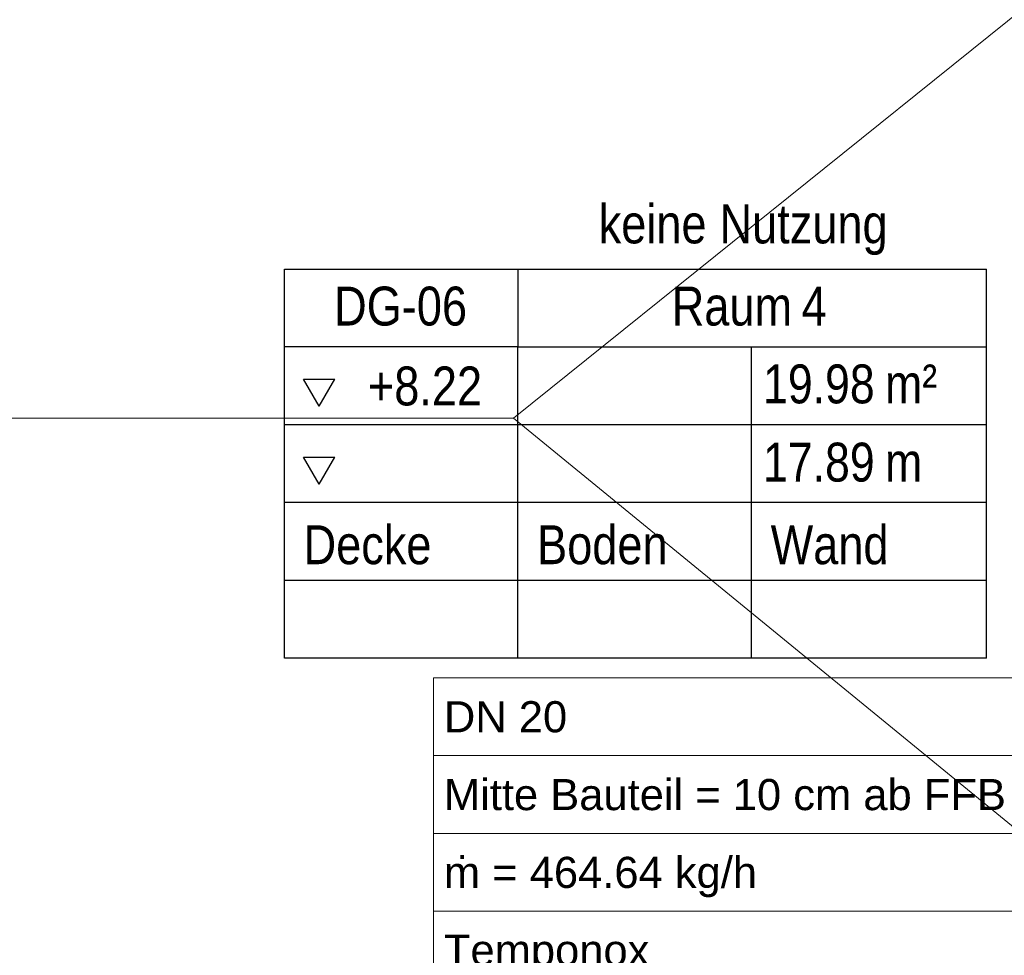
# Model space of a CAD drawing. Extents: x -208 to 552, y -140 to 454.
# Tile 34 of 47: x 175 to 238, y 221 to 281. Entities that reach past the tile are written whole.
import ezdxf
from ezdxf.lldxf.tags import DXFTag

# ---------------------------------------------------------------- set-up
doc = ezdxf.new("R2010")
doc.units = 0
doc.layers.get('0').update_dxf_attribs({"lineweight": 35})
doc.layers.add('5_DG-FIRSTE-GRATE', color=7, linetype='Continuous', lineweight=25)
doc.layers.add('5_DG-RAUM', color=7, linetype='Continuous', lineweight=25)
doc.layers.add('H_Vorlauf_Beschriftung', color=1, linetype='Continuous', lineweight=18, true_color=0xff0000)
doc.styles.get("Standard").update_dxf_attribs({"font": 'arial.ttf'})
tags = doc.linetypes.add('ALL_S14', pattern=[0.002, 0.001, -0.001]).pattern_tags.tags
tags[6:7] = [DXFTag(74, 4), DXFTag(75, 0), DXFTag(340, '0'), DXFTag(46, 1.0), DXFTag(50, 0.0), DXFTag(44, 0.0), DXFTag(45, 0.0)]
tags[4:5] = [DXFTag(74, 4), DXFTag(75, 0), DXFTag(340, '0'), DXFTag(46, 1.0), DXFTag(50, 0.0), DXFTag(44, 0.0), DXFTag(45, 0.0)]

# ---------------------------------------------------------------- blocks, each defined once
blk = doc.blocks.new('Referenz-A06HSU36NL', base_point=(-177.958, -120.344))
at = {"layer": '5_DG-FIRSTE-GRATE', "color": 0, "linetype": 'ALL_S14', "lineweight": 18, "ltscale": 0.18}
for p, q in [((281.159, 315.248), (206.559, 255.248)), ((206.559, 255.248), (3.876, 255.248)), ((206.559, 255.248), (281.159, 194.194))]:
    blk.add_line(p, q, dxfattribs=at)
at = {"layer": '5_DG-RAUM', "color": 0, "lineweight": -2}
for p, q in [((191.835, 259.831), (191.835, 264.831)), ((191.835, 264.831), (206.835, 264.831)), ((206.835, 264.831), (206.835, 259.831)), ((206.835, 264.831), (236.936, 264.831)), ((236.936, 239.831), (236.936, 264.831)), ((191.835, 239.831), (191.835, 259.831)), ((206.835, 259.831), (191.835, 259.831)), ((206.835, 239.831), (206.835, 259.831)), ((206.835, 259.831), (236.936, 259.831)), ((221.835, 239.831), (221.835, 259.831)), ((194.068, 256.019), (193.068, 257.751)), ((193.068, 257.751), (195.068, 257.751)), ((194.068, 256.019), (195.068, 257.751)), ((236.936, 254.831), (191.835, 254.831)), ((194.068, 251.019), (193.068, 252.751)), ((193.068, 252.751), (195.068, 252.751)), ((194.068, 251.019), (195.068, 252.751)), ((236.936, 249.831), (191.835, 249.831)), ((236.936, 244.831), (191.835, 244.831)), ((236.936, 239.831), (191.835, 239.831))]:
    blk.add_line(p, q, dxfattribs=at)
at = {"layer": '5_DG-RAUM', "color": 0, "lineweight": -2, "char_height": 2.5, "attachment_point": 1}
for s, insert in [('{\\W0.83;\\fArial;keine}', (212.022, 268.983)), ('{\\W0.83;\\fArial;Nutzung}', (219.784, 268.983)), ('{\\W0.83;\\fArial;DG-06}', (195.03, 263.705)), ('{\\W0.83;\\fArial;Raum}', (216.714, 263.705)), ('{\\W0.83;\\fArial;4}', (225.053, 263.705)), ('{\\W0.82;\\fArial;19.98}', (222.582, 258.704)), ('{\\W0.82;\\fArial;m²}', (230.42, 258.704)), ('{\\W0.83;\\fArial;+8.22}', (197.2, 258.571)), ('{\\W0.82;\\fArial;17.89}', (222.582, 253.678)), ('{\\W0.82;\\fArial;m}', (230.42, 253.678)), ('{\\W0.83;\\fArial;Decke}', (193.068, 248.371)), ('{\\W0.83;\\fArial;Boden}', (208.068, 248.371)), ('{\\W0.83;\\fArial;Wand}', (223.068, 248.371))]:
    blk.add_mtext(s, dxfattribs=dict(at, insert=insert))
blk = doc.blocks.new('Bauteilbeschriftung-A06HSU5YNL', base_point=(201.414, 218.569))
at = {"color": 0, "lineweight": -2}
for p, q in [((201.414, 238.569), (238.821, 238.569)), ((201.414, 218.569), (201.414, 238.569)), ((238.821, 238.569), (238.821, 218.569)), ((201.414, 233.569), (238.821, 233.569)), ((201.414, 228.569), (238.821, 228.569)), ((201.414, 223.569), (238.821, 223.569)), ((238.821, 218.569), (201.414, 218.569))]:
    blk.add_line(p, q, dxfattribs=at)
at = {"color": 0, "linetype": 'ByBlock', "lineweight": -2, "ltscale": 0.18}
blk.add_line((238.821, 228.569), (253.232, 228.569), dxfattribs=at)
at = {"color": 0, "linetype": 'ByBlock', "lineweight": -2, "ltscale": 0.18, "char_height": 2, "attachment_point": 1}
for s, insert in [('{\\fArial;DN 20}', (202.081, 237.069)), ('{\\fArial;Mitte Bauteil = 10 cm ab FFB}', (202.081, 232.069)), ('{\\fArial;ṁ = 464.64 kg/h}', (202.081, 227.069)), ('{\\fArial;Temponox }', (202.081, 222.069))]:
    blk.add_mtext(s, dxfattribs=dict(at, insert=insert))

msp = doc.modelspace()

# ---------------------------------------------------------------- block references
at = {"color": 251, "lineweight": 25, "ltscale": 0.25, "true_color": 0x585858}
msp.add_blockref('Referenz-A06HSU36NL', (-177.958, -120.344), dxfattribs=at)
at = {"layer": 'H_Vorlauf_Beschriftung', "ltscale": 0.18}
msp.add_blockref('Bauteilbeschriftung-A06HSU5YNL', (201.414, 218.569), dxfattribs=at)

doc.saveas('drawing.dxf')
